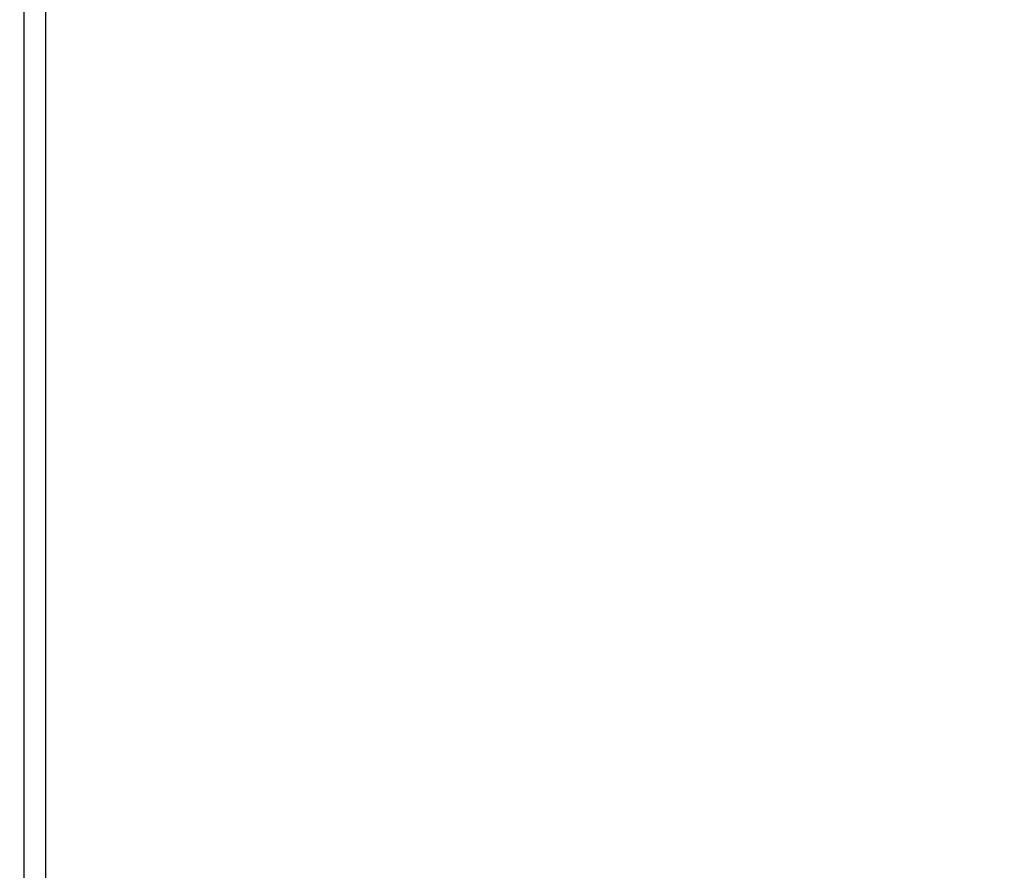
# Model space of a CAD drawing. Header units: millimetres. Extents: x 0 to 420, y 0 to 297.
# Tile 115 of 119: x 314.32 to 318.09, y 210.29 to 213.55. Entities that reach past the tile are written whole.
import ezdxf

# ---------------------------------------------------------------- set-up
doc = ezdxf.new("R2010")
doc.units = ezdxf.units.MM
doc.layers.add('QUOTE', color=174, linetype='Continuous')
doc.styles.add('SLDTEXTSTYLE3', font='TXT', dxfattribs={"width": 0.75})
doc.dimstyles.new('SLDDIMSTYLE0', dxfattribs={"dimtxt": 3, "dimasz": 3, "dimexe": 0, "dimexo": 0.0625, "dimgap": 0.75, "dimtad": 1, "dimlfac": 30.31081, "dimrnd": 1e-09, "dimzin": 12, "dimdsep": 46, "dimtxsty": 'SLDTEXTSTYLE3', "dimsah": 1, "dimcen": 0.09, "dimadec": 0, "dimazin": 3, "dimtfac": 1, "dimtdec": 3, "dimtofl": 0, "dimtmove": 0, "dimatfit": 3, "dimfxl": 0, "dimfrac": 2, "dimtolj": 1, "dimtzin": 12, "dimarcsym": 0})

# ---------------------------------------------------------------- blocks, each defined once
blk = doc.blocks.new('_D_2')
at = {"layer": 'QUOTE'}
for p, q in [((316.3185, 231.6829), (324.3392, 231.6829)), ((322.3392, 201.6903), (322.3392, 231.6829)), ((320.3455, 201.6903), (324.3392, 201.6903))]:
    blk.add_line(p, q, dxfattribs=at)
for points in [[(322.3392, 231.6829), (321.8392, 228.6829), (322.8392, 228.6829)], [(322.3392, 201.6903), (322.8392, 204.6903), (321.8392, 204.6903)]]:
    blk.add_solid(points, dxfattribs=at)
at = {"layer": 'QUOTE', "insert": (318.472, 211.6991), "char_height": 3, "attachment_point": 1, "rotation": 90, "style": 'SLDTEXTSTYLE3'}
blk.add_mtext('909,1', dxfattribs=at)

msp = doc.modelspace()

# ---------------------------------------------------------------- linework, layer by layer
at = {"color": 7, "linetype": 'Continuous', "lineweight": 25}
for p, q in [((314.33504, 228.18248), (314.33504, 207.0679)), ((314.41752, 228.18248), (314.41752, 207.0679))]:
    msp.add_line(p, q, dxfattribs=at)

# ---------------------------------------------------------------- dimensions: what is measured, and where the dimension line sits
at = {"layer": 'QUOTE'}
dim = msp.add_linear_dim(base=(322.33917, 231.68288), p1=(318.34555, 201.69028), p2=(314.31854, 231.68288), angle=90, dimstyle='SLDDIMSTYLE0', dxfattribs=at)
dim.commit()
dim.dimension.update_dxf_attribs({"geometry": '_D_2', "text_midpoint": (322.33917, 216.68658), "dimtype": 160})

doc.saveas('drawing.dxf')
